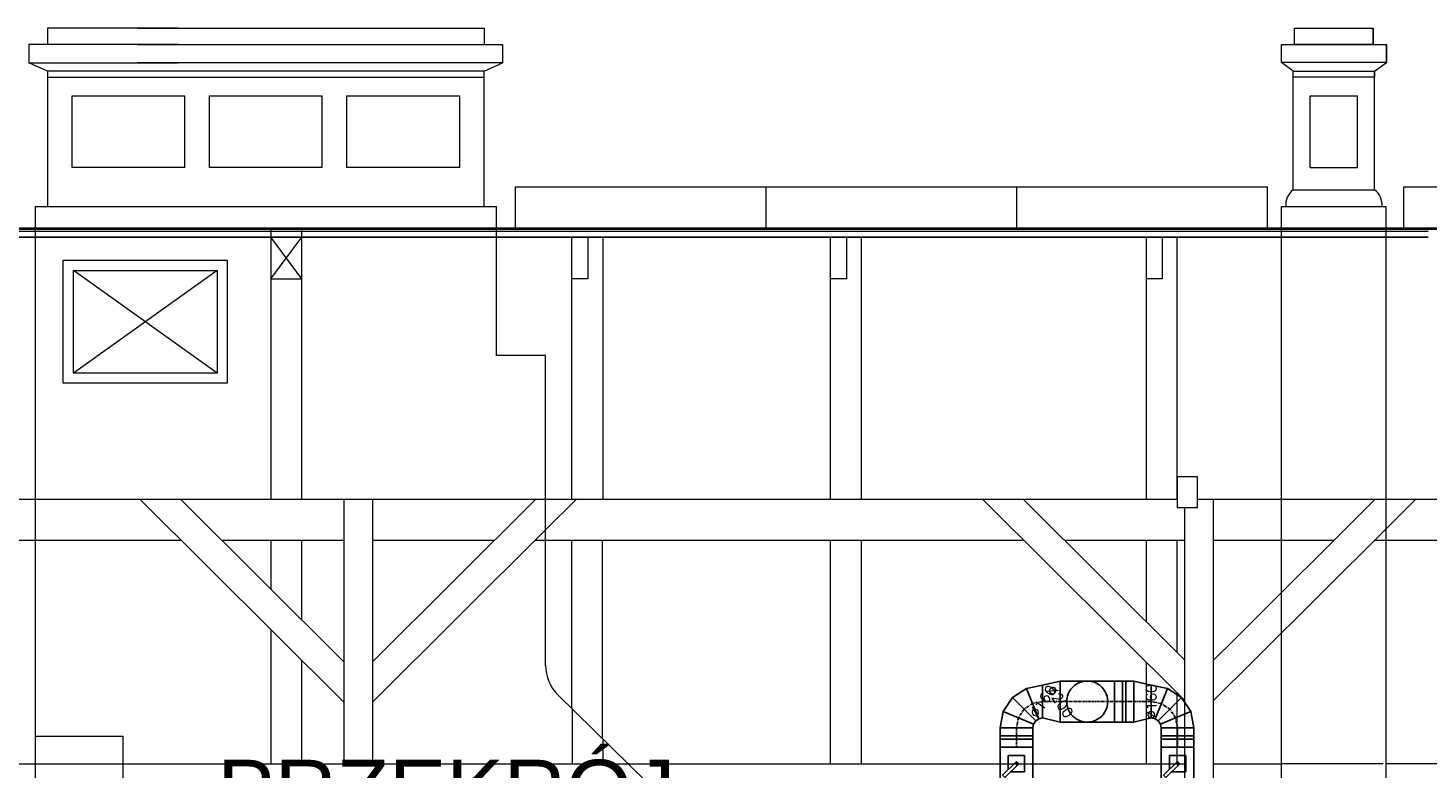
# Model space of a CAD drawing. Header units: millimetres. Extents: x -573548 to 674770, y -246895 to -89040.
# Tile 65 of 199: x 95490 to 102320, y -233243 to -229629. Entities that reach past the tile are written whole.
import ezdxf

# ---------------------------------------------------------------- set-up
doc = ezdxf.new("R2010")
doc.units = ezdxf.units.MM
doc.linetypes.add('Oś', pattern=[22.225, 12.7, -3.175, 3.175, -3.175])
for name, color, linetype, lineweight in [('A_izolacje_Nr_pióra__1', 8, 'Continuous', 9), ('A_izolacje_Nr_pióra__6', 8, 'Continuous', 9), ('A_komin_Nr_pióra__6', 8, 'Continuous', 9), ('A_słupy wysokie_Nr_pióra__1', 8, 'Continuous', 9), ('A_więźba_Nr_pióra__2', 8, 'Continuous', 9), ('A_więźba_Nr_pióra__41', 8, 'Continuous', 9), ('instalacje odgromowe_Nr_pióra__1', 8, 'Continuous', 9), ('krokwie_Nr_pióra__1', 8, 'Continuous', 9), ('słupki niskie_Nr_pióra__2', 8, 'Continuous', 9), ('wiezba_Nr_pióra__8', 8, 'Continuous', 9)]:
    doc.layers.add(name, color=color, linetype=linetype, lineweight=lineweight)
for name, color, linetype in [('FLUID-W2', 7, 'Continuous'), ('FLUID-W2-50-DIM', 7, 'Continuous'), ('FLUID-W2-SYM', 7, 'Continuous')]:
    doc.layers.add(name, color=color, linetype=linetype)
doc.styles.add('FDBES', font='simplex.shx')
doc.styles.get("Standard").update_dxf_attribs({"font": 'arial.ttf'})

# ---------------------------------------------------------------- blocks, each defined once
blk = doc.blocks.new('A$C685D2BB2')
at = {"layer": 'A_izolacje_Nr_pióra__1'}
for p, q in [((15759.9, 16290.6), (17364.3, 16290.6)), ((17364.3, 16290.6), (30257.5, 16290.6))]:
    blk.add_line(p, q, dxfattribs=at)
at = {"layer": 'A_izolacje_Nr_pióra__6'}
for points in [[(17364.3, 16283.1), (15762.4, 16283.1)], [(23314.9, 16283.1), (17364.3, 16283.1)], [(30252.5, 16283.1), (23314.9, 16283.1)]]:
    blk.add_lwpolyline(points, dxfattribs=at)
at = {"layer": 'A_komin_Nr_pióra__6'}
for p, q in [((23508.6, 17186), (23508.6, 17265.7)), ((23891.3, 17186), (23891.3, 17265.7)), ((23956, 17096.7), (23956, 17186)), ((17424.4, 17055.7), (17424.4, 16395.7)), ((19554.4, 17055.7), (17424.4, 17055.7)), ((17424.4, 17025.7), (19554.4, 17025.7)), ((19554.4, 16395.7), (19554.4, 17055.7)), ((23501.1, 16475.7), (23501.1, 17055.7)), ((23898.8, 16475.7), (23898.8, 17055.7)), ((17544.4, 16585.7), (17544.4, 16935.7)), ((17544.4, 16935.7), (18094.4, 16935.7)), ((18094.4, 16585.7), (18094.4, 16935.7)), ((18214.4, 16935.7), (18765.3, 16935.7)), ((18214.4, 16585.7), (18214.4, 16935.7)), ((18765.3, 16585.7), (18765.3, 16935.7)), ((18885.3, 16935.7), (19434.4, 16935.7)), ((18885.3, 16585.7), (18885.3, 16935.7)), ((19434.4, 16935.7), (19434.4, 16585.7)), ((23584.9, 16585.7), (23584.9, 16935.7)), ((23584.9, 16935.7), (23815, 16935.7)), ((23815, 16585.7), (23815, 16935.7)), ((18094.4, 16585.7), (17544.4, 16585.7)), ((18765.3, 16585.7), (18214.4, 16585.7)), ((19434.4, 16585.7), (18885.3, 16585.7)), ((23584.9, 16585.7), (23815, 16585.7)), ((23501.1, 16475.7), (23898.8, 16475.7)), ((17364.4, 16395.7), (17364.4, 11257.4)), ((17364.4, 16395.7), (19614.4, 16395.7)), ((19614.4, 15667.7), (19614.4, 16395.7)), ((23445, 16395.7), (23955, 16395.7)), ((23445, 12015.8), (23445, 16395.7)), ((23445, 16395.7), (23955, 16395.7)), ((23955, 12015.8), (23955, 16395.7)), ((19854.4, 15667.7), (19614.4, 15667.7)), ((19854.4, 14156.7), (19854.4, 15667.7)), ((22384.4, 11594.1), (19914.4, 14013.9)), ((17364.4, 13812.3), (17794.4, 13812.3)), ((17794.4, 11256.4), (17794.4, 13812.3))]:
    blk.add_line(p, q, dxfattribs=at)
for points in [[(18062.5, 17265.7), (17424.4, 17265.7), (17424.4, 17185.7)], [(17864.4, 17265.7), (19554.4, 17265.7), (19554.4, 17185.7)], [(18062.5, 17185.7), (17334.4, 17185.7), (17334.4, 17095.7), (18062.5, 17095.7)], [(17864.4, 17185.7), (19644.4, 17185.7), (19644.4, 17095.7), (17864.4, 17095.7)], [(17424.4, 17055.7), (17334.4, 17095.7)], [(19554.4, 17055.7), (19644.4, 17095.7)], [(23501.1, 17055.7), (23444, 17096.7)], [(23898.9, 17055.7), (23956, 17096.7)]]:
    blk.add_lwpolyline(points, dxfattribs=at)
for points in [[(23508.6, 17265.7), (23891.3, 17265.7), (23891.3, 17186), (23508.6, 17186)], [(23443.9, 17186), (23956, 17186), (23956, 17096.7), (23443.9, 17096.7)], [(23898.8, 17025.7), (23501.1, 17025.7), (23501.1, 17055.7), (23898.8, 17055.7)]]:
    blk.add_lwpolyline(points, close=True, dxfattribs=at)
for centre, radius, start, end in [((23554.4, 16403.9), 89.5, 126.60357, 185.24816), ((23845.5, 16403.9), 89.5, 354.75184, 53.39643), ((20054.4, 14156.7), 200, 180, 225.58802)]:
    blk.add_arc(centre, radius, start, end, dxfattribs=at)
at = {"layer": 'A_słupy wysokie_Nr_pióra__1'}
for p, q in [((16014.9, 14967.3), (17364.4, 14967.3)), ((17364.4, 14967.3), (19854.4, 14967.3)), ((18869.9, 13977.3), (17875.1, 14967.3)), ((18869.9, 14174.8), (18073.5, 14967.3)), ((18869.9, 14967.3), (18869.9, 13832.8)), ((19009.9, 14967.3), (19009.9, 13832.8)), ((19009.9, 14174.8), (19806.3, 14967.3)), ((19854.4, 14967.3), (22935.3, 14967.3)), ((19854.4, 14817.7), (20005.8, 14967.3)), ((22972.8, 13985), (21985.7, 14967.3)), ((22972.8, 14182.5), (22184.1, 14967.3)), ((23035.3, 14967.3), (23314.9, 14967.3)), ((23112.8, 11379.6), (23112.8, 14967.3)), ((23216.2, 14285.4), (23901.5, 14967.3)), ((23955, 14967.3), (25494.9, 14967.3)), ((23955, 14823), (24099.9, 14967.3)), ((22972.8, 11379.9), (22972.8, 14927.1)), ((23314.9, 14186.1), (23955, 14823)), ((15722.8, 14767.3), (17364.4, 14767.3)), ((17364.4, 14767.3), (18076.1, 14767.3)), ((18274.5, 14767.3), (18869.9, 14767.3)), ((19009.9, 13977.3), (19854.4, 14817.7)), ((19009.9, 14767.3), (19605.3, 14767.3)), ((19803.8, 14767.3), (19854.4, 14767.3)), ((19854.4, 14767.3), (22186.7, 14767.3)), ((22385.1, 14767.3), (22972.8, 14767.3)), ((23112.8, 14767.3), (23314.9, 14767.3)), ((23955, 14767.3), (26343.5, 14767.3)), ((23112.8, 14182.5), (23216.2, 14285.4)), ((23112.8, 13985), (23314.9, 14186.1)), ((18869.9, 13832.8), (18869.9, 13673.1)), ((19009.9, 13832.8), (19009.9, 13673.1)), ((17364.4, 13677.3), (17364.4, 13677.3)), ((17364.4, 13676.9), (20258.4, 13676.9)), ((20262.3, 13677.3), (20258, 13677.3))]:
    blk.add_line(p, q, dxfattribs=at)
at = {"layer": 'A_więźba_Nr_pióra__2'}
for p, q in [((15765, 16275.6), (17364.3, 16275.6)), ((17364.3, 16275.6), (24159.2, 16275.6)), ((17364.3, 16275.6), (24159.2, 16275.6)), ((17364.3, 16245.6), (15767.9, 16245.6)), ((15767.9, 16245.6), (17364.3, 16245.6)), ((24159.2, 16245.6), (17364.3, 16245.6)), ((17364.3, 16245.6), (24159.2, 16245.6))]:
    blk.add_line(p, q, dxfattribs=at)
at = {"layer": 'A_więźba_Nr_pióra__41'}
for points in [[(19982.9, 16245.6), (20060, 16245.6), (20060, 16042.3), (19982.9, 16042.3)], [(21245, 16245.6), (21322.2, 16245.6), (21322.2, 16042.3), (21245, 16042.3)], [(22785.3, 16245.6), (22862.4, 16245.6), (22862.4, 16042.3), (22785.3, 16042.3)], [(22935.3, 14927.1), (23035.3, 14927.1), (23035.3, 15077), (22935.3, 15077)]]:
    blk.add_lwpolyline(points, close=True, dxfattribs=at)
at = {"layer": 'instalacje odgromowe_Nr_pióra__1'}
for p, q in [((19708.2, 16490.6), (23376, 16490.6)), ((19708.2, 16290.6), (19708.2, 16490.6)), ((20930.8, 16290.6), (20930.8, 16490.6)), ((22153.4, 16290.6), (22153.4, 16490.6)), ((23376, 16290.6), (23376, 16490.6)), ((24041.2, 16490.6), (30147, 16490.6)), ((24041.2, 16290.6), (24041.2, 16490.6))]:
    blk.add_line(p, q, dxfattribs=at)
at = {"layer": 'krokwie_Nr_pióra__1'}
for p, q in [((18515, 14967.3), (18515, 16279)), ((18665, 14967.3), (18665, 16278.7)), ((18514.9, 16042.3), (18664.9, 16245.6)), ((18664.9, 16042.3), (18514.9, 16245.6)), ((19982.9, 14967.3), (19982.9, 16245.6)), ((20135, 14967.3), (20135, 16245.6)), ((21395, 14967.3), (21395, 16245.6)), ((22935.3, 14967.3), (22935.3, 16245.6)), ((18514.9, 16042.3), (18664.9, 16042.3)), ((21245, 14967.3), (21245, 16042.3)), ((22785.3, 14967.3), (22785.3, 16042.3)), ((23314.9, 14967.3), (23955, 14967.3)), ((18515, 14528), (18515, 14767.3)), ((18665, 14378.8), (18665, 14767.3)), ((19982.9, 13946.8), (19982.9, 14767.3)), ((20132.9, 13799.9), (20132.9, 14767.3)), ((21245, 13673.1), (21245, 14767.3)), ((21395, 13673.1), (21395, 14767.3)), ((22785.3, 14369.1), (22785.3, 14767.3)), ((22935.3, 14219.8), (22935.3, 14767.3)), ((23314.9, 14767.3), (23700.5, 14767.3)), ((23898.9, 14767.3), (23955, 14767.3)), ((18515, 13673.5), (18515, 14330.5)), ((18665, 13673.5), (18665, 14181.3)), ((22785.3, 13673.1), (22785.3, 14171.6)), ((22935.3, 13673.1), (22935.3, 14022.3)), ((19985, 13676.9), (19985, 13944.8)), ((20135, 13676.9), (20135, 13797.8)), ((23940.9, 13677.3), (23445, 13677.3))]:
    blk.add_line(p, q, dxfattribs=at)
at = {"layer": 'słupki niskie_Nr_pióra__2'}
for p, q in [((14908.7, 13677.3), (17364.4, 13677.3)), ((20258, 13677.3), (22972.8, 13677.3)), ((23112.8, 13677.3), (23445, 13677.3)), ((27139.9, 13677.3), (23955, 13677.3))]:
    blk.add_line(p, q, dxfattribs=at)
at = {"layer": 'wiezba_Nr_pióra__8'}
for p, q in [((18251.8, 16083.3), (17551.8, 15582.9)), ((18251.8, 15582.9), (17551.8, 16083.3))]:
    blk.add_line(p, q, dxfattribs=at)
for points in [[(17501.8, 16133.3), (18301.8, 16133.3), (18301.8, 15532.9), (17501.8, 15532.9)], [(17551.8, 16083.3), (18251.8, 16083.3), (18251.8, 15582.9), (17551.8, 15582.9)]]:
    blk.add_lwpolyline(points, close=True, dxfattribs=at)
blk = doc.blocks.new('*U60735')
at = {"color": 6, "linetype": 'Continuous', "lineweight": -2}
for p, q in [((-47.5, 80), (-47.5, 0)), ((47.5, 0), (47.5, 80)), ((-47.5, 0), (-47.5, -80)), ((47.5, -80), (47.5, 0))]:
    blk.add_line(p, q, dxfattribs=at)
at = {"color": 0, "linetype": 'ByBlock', "lineweight": -2}
for p, q in [((47.5, 80), (-47.5, 80)), ((-47.5, -80), (47.5, -80))]:
    blk.add_line(p, q, dxfattribs=at)
at = {"color": 6, "linetype": 'Continuous', "lineweight": -3}
for p, q in [((-7.5, -80), (-7.5, 80)), ((7.5, -80), (7.5, 80))]:
    blk.add_line(p, q, dxfattribs=at)
at = {"layer": 'FLUID-W2-SYM', "color": 7, "linetype": 'Oś', "lineweight": -3}
blk.add_line((-47.5, 0), (47.5, 0), dxfattribs=at)
blk = doc.blocks.new('*U60738')
at = {"color": 6, "linetype": 'Continuous', "lineweight": -2}
for p, q in [((-80, 80), (-80, 0)), ((80, 0), (80, 80)), ((-80, 0), (-80, -80)), ((80, -80), (80, 0))]:
    blk.add_line(p, q, dxfattribs=at)
at = {"color": 0, "linetype": 'ByBlock', "lineweight": -2}
for p, q in [((80, 80), (-80, 80)), ((40, 40), (-40, 40)), ((-40, 40), (-40, -40)), ((-11.3, 0), (0, 11.3)), ((56.6, -67.9), (-11.3, 0)), ((0, 11.3), (67.9, -56.6)), ((40, -28.7), (40, 40)), ((-40, -40), (28.7, -40)), ((67.9, -56.6), (56.6, -67.9)), ((-80, -80), (80, -80))]:
    blk.add_line(p, q, dxfattribs=at)
for major_axis in [(4, 0), (4, 0), (-4, 0), (-4, 0)]:
    blk.add_ellipse((0, 0), major_axis=major_axis, ratio=1, start_param=0, end_param=3.141593, dxfattribs=at)
blk = doc.blocks.new('*U60772')
at = {"color": 0, "linetype": 'ByBlock', "lineweight": -2}
for p, q in [((-43.1, 43.1), (24.4, 88.2)), ((24.4, 88.2), (104, 104)), ((-88.2, -24.4), (-43.1, 43.1)), ((-104, -104), (-88.2, -24.4)), ((85.6, -59.7), (70.1, -70.1)), ((104, -56), (85.6, -59.7)), ((59.7, -85.6), (56, -104)), ((70.1, -70.1), (59.7, -85.6))]:
    blk.add_line(p, q, dxfattribs=at)
at = {"color": 6, "linetype": 'Continuous', "lineweight": -3}
for p, q in [((55, 14.3), (24.4, 88.2)), ((13.5, -13.5), (-43.1, 43.1)), ((85.6, -59.7), (55, 14.3)), ((-14.3, -55), (-88.2, -24.4)), ((59.7, -85.6), (-14.3, -55)), ((70.1, -70.1), (13.5, -13.5))]:
    blk.add_line(p, q, dxfattribs=at)
at = {"color": 6, "linetype": 'Continuous', "lineweight": -2}
for p, q in [((104, 24), (104, 104)), ((104, -56), (104, 24)), ((-104, -104), (-24, -104)), ((-24, -104), (56, -104))]:
    blk.add_line(p, q, dxfattribs=at)
at = {"layer": 'FLUID-W2-SYM', "color": 7, "linetype": 'Oś', "lineweight": -3}
for p, q in [((13.5, -13.5), (55, 14.3)), ((55, 14.3), (104, 24)), ((-24, -104), (-14.3, -55)), ((-14.3, -55), (13.5, -13.5))]:
    blk.add_line(p, q, dxfattribs=at)
blk = doc.blocks.new('*U60777')
at = {"color": 6, "linetype": 'Continuous', "lineweight": -2}
for p, q in [((-47.5, 80), (-47.5, 0)), ((47.5, 0), (47.5, 80)), ((-47.5, 0), (-47.5, -80)), ((47.5, -80), (47.5, 0))]:
    blk.add_line(p, q, dxfattribs=at)
at = {"color": 0, "linetype": 'ByBlock', "lineweight": -2}
for p, q in [((47.5, 80), (-47.5, 80)), ((-47.5, -80), (47.5, -80))]:
    blk.add_line(p, q, dxfattribs=at)
at = {"color": 6, "linetype": 'Continuous', "lineweight": -3}
for p, q in [((-7.5, -80), (-7.5, 80)), ((7.5, -80), (7.5, 80))]:
    blk.add_line(p, q, dxfattribs=at)
at = {"layer": 'FLUID-W2-SYM', "color": 7, "linetype": 'Oś', "lineweight": -3}
blk.add_line((-47.5, 0), (47.5, 0), dxfattribs=at)
blk = doc.blocks.new('*U60778')
at = {"color": 6, "linetype": 'Continuous', "lineweight": -2}
for p, q in [((-80, 80), (-80, 0)), ((80, 0), (80, 80)), ((-80, 0), (-80, -80)), ((80, -80), (80, 0))]:
    blk.add_line(p, q, dxfattribs=at)
at = {"color": 0, "linetype": 'ByBlock', "lineweight": -2}
for p, q in [((80, 80), (-80, 80)), ((40, 40), (-40, 40)), ((-40, 40), (-40, -40)), ((-11.3, 0), (0, 11.3)), ((56.6, -67.9), (-11.3, 0)), ((0, 11.3), (67.9, -56.6)), ((40, -28.7), (40, 40)), ((-40, -40), (28.7, -40)), ((67.9, -56.6), (56.6, -67.9)), ((-80, -80), (80, -80))]:
    blk.add_line(p, q, dxfattribs=at)
for major_axis in [(4, 0), (4, 0), (-4, 0), (-4, 0)]:
    blk.add_ellipse((0, 0), major_axis=major_axis, ratio=1, start_param=0, end_param=3.141593, dxfattribs=at)
blk = doc.blocks.new('*U60779')
at = {"color": 0, "linetype": 'ByBlock', "lineweight": -2}
for p, q in [((-43.1, 43.1), (24.4, 88.2)), ((24.4, 88.2), (104, 104)), ((-88.2, -24.4), (-43.1, 43.1)), ((-104, -104), (-88.2, -24.4)), ((85.6, -59.7), (70.1, -70.1)), ((104, -56), (85.6, -59.7)), ((59.7, -85.6), (56, -104)), ((70.1, -70.1), (59.7, -85.6))]:
    blk.add_line(p, q, dxfattribs=at)
at = {"color": 6, "linetype": 'Continuous', "lineweight": -3}
for p, q in [((55, 14.3), (24.4, 88.2)), ((13.5, -13.5), (-43.1, 43.1)), ((85.6, -59.7), (55, 14.3)), ((-14.3, -55), (-88.2, -24.4)), ((59.7, -85.6), (-14.3, -55)), ((70.1, -70.1), (13.5, -13.5))]:
    blk.add_line(p, q, dxfattribs=at)
at = {"color": 6, "linetype": 'Continuous', "lineweight": -2}
for p, q in [((104, 24), (104, 104)), ((104, -56), (104, 24)), ((-104, -104), (-24, -104)), ((-24, -104), (56, -104))]:
    blk.add_line(p, q, dxfattribs=at)
at = {"layer": 'FLUID-W2-SYM', "color": 7, "linetype": 'Oś', "lineweight": -3}
for p, q in [((13.5, -13.5), (55, 14.3)), ((55, 14.3), (104, 24)), ((-24, -104), (-14.3, -55)), ((-14.3, -55), (13.5, -13.5))]:
    blk.add_line(p, q, dxfattribs=at)
blk = doc.blocks.new('*U60781')
at = {"color": 6, "linetype": 'Continuous', "lineweight": -2}
for p, q in [((-47.5, 0, 100), (-47.5, 0, -100)), ((47.5, 0, -100), (47.5, 0, 100))]:
    blk.add_line(p, q, dxfattribs=at)
at = {"color": 0, "linetype": 'ByBlock', "lineweight": -2}
for p, q in [((47.5, 0, -100), (-47.5, 0, -100)), ((-47.5, 0, 100), (47.5, 0, 100))]:
    blk.add_line(p, q, dxfattribs=at)
at = {"color": 6, "linetype": 'Continuous', "lineweight": -3}
for p, q in [((-7.5, 0, -100), (-7.5, 0, 100)), ((7.5, 0, -100), (7.5, 0, 100))]:
    blk.add_line(p, q, dxfattribs=at)
at = {"layer": 'FLUID-W2-SYM', "color": 7, "linetype": 'Oś', "lineweight": -3}
blk.add_line((-47.5, 0), (47.5, 0), dxfattribs=at)
blk = doc.blocks.new('*U60745')
at = {"color": 6, "linetype": 'Continuous', "lineweight": -2}
for p, q in [((-42.5, 0, 100), (-42.5, 0, -100)), ((42.5, 0, -80), (42.5, 0, 80))]:
    blk.add_line(p, q, dxfattribs=at)
at = {"color": 0, "linetype": 'ByBlock', "lineweight": -2}
for p, q in [((42.5, 0, -80), (-42.5, 0, -100)), ((-42.5, 0, 100), (42.5, 0, 80))]:
    blk.add_line(p, q, dxfattribs=at)
at = {"layer": 'FLUID-W2-SYM', "color": 7, "linetype": 'Oś', "lineweight": -3}
blk.add_line((-42.5, 0), (42.5, 0), dxfattribs=at)
blk = doc.blocks.new('*U60783')
at = {"color": 6, "linetype": 'Continuous', "lineweight": -2}
for p, q in [((-42.5, 0, 100), (-42.5, 0, -100)), ((42.5, 0, -80), (42.5, 0, 80))]:
    blk.add_line(p, q, dxfattribs=at)
at = {"color": 0, "linetype": 'ByBlock', "lineweight": -2}
for p, q in [((42.5, 0, -80), (-42.5, 0, -100)), ((-42.5, 0, 100), (42.5, 0, 80))]:
    blk.add_line(p, q, dxfattribs=at)
at = {"layer": 'FLUID-W2-SYM', "color": 7, "linetype": 'Oś', "lineweight": -3}
blk.add_line((-42.5, 0), (42.5, 0), dxfattribs=at)
blk = doc.blocks.new('*U60761')
at = {"color": 6, "linetype": 'Continuous', "lineweight": -2}
for p, q in [((-132.5, 0, 100), (-132.5, 0)), ((-132.5, 0), (-132.5, 0, -100)), ((132.5, 0), (132.5, 0, 100)), ((132.5, 0, -100), (132.5, 0))]:
    blk.add_line(p, q, dxfattribs=at)
at = {"color": 0, "linetype": 'ByBlock', "lineweight": -2}
for p, q in [((0, 0, 100), (-132.5, 0, 100)), ((-132.5, 0, -100), (0, 0, -100)), ((132.5, 0, 100), (0, 0, 100)), ((0, 0, -100), (132.5, 0, -100))]:
    blk.add_line(p, q, dxfattribs=at)
at = {"color": 6, "linetype": 'Continuous', "lineweight": -3, "extrusion": (-1.45642e-13, 1, -4.39809e-13)}
for major_axis in [(-100, 0), (100, 0)]:
    blk.add_ellipse((0, 0), major_axis=major_axis, ratio=1, start_param=0, end_param=3.141593, dxfattribs=at)
at = {"layer": 'FLUID-W2-SYM', "color": 7, "linetype": 'Oś', "lineweight": -3}
blk.add_line((-132.5, 0), (132.5, 0), dxfattribs=at)
blk = doc.blocks.new('*U60784')
at = {"color": 6, "linetype": 'Continuous', "lineweight": -3, "extrusion": (1, 5.47382e-48, 1.83697e-16)}
for major_axis in [(0, 0, -100), (0, 0, 100)]:
    blk.add_ellipse((0, 0), major_axis=major_axis, ratio=1, start_param=0, end_param=3.141593, dxfattribs=at)
at = {"color": 6, "linetype": 'Continuous', "lineweight": -3, "extrusion": (-1, -1.78331e-29, -1.83697e-16)}
blk.add_ellipse((0, 0), major_axis=(0, 0, 100), ratio=1, start_param=0, end_param=3.141593, dxfattribs=at)
at = {"color": 6, "linetype": 'Continuous', "lineweight": -3, "extrusion": (-1, 1.78331e-29, -1.83697e-16)}
blk.add_ellipse((0, 0), major_axis=(0, 0, -100), ratio=1, start_param=0, end_param=3.141593, dxfattribs=at)

msp = doc.modelspace()

# ---------------------------------------------------------------- block references
at = {"color": 150}
msp.add_blockref('A$C685D2BB2', (78160.5, -246894.6), dxfattribs=at)
at = {"layer": 'FLUID-W2', "color": 6, "linetype": 'Continuous', "extrusion": (-1.22465e-16, -1, 1.83697e-16), "rotation": 180}
msp.add_blockref('*U60783', (100482.3, -65252.6, 232914), dxfattribs=at)
at = {"layer": 'FLUID-W2', "color": 6, "linetype": 'Continuous', "extrusion": (0, 1, -1.83697e-16)}
for name, p, rotation in [('*U60761', (-100657.3, -65252.6, -232914), 180), ('*U60784', (-100657.3, -65862.6, -232914), 270), ('*U60781', (-100837.3, -65252.6, -232914), 180), ('*U60745', (-100927.3, -65252.6, -232914), 180)]:
    msp.add_blockref(name, p, dxfattribs=dict(at, rotation=rotation))
at = {"layer": 'FLUID-W2', "color": 6, "linetype": 'Continuous', "extrusion": (-1.22465e-16, 0, -1)}
for name, p, rotation in [('*U60772', (-100335.8, -232938, 65252.6), 270), ('*U60779', (-101073.8, -232938, 65252.6), 360)]:
    msp.add_blockref(name, p, dxfattribs=dict(at, rotation=rotation))
at = {"layer": 'FLUID-W2', "color": 6, "linetype": 'Continuous', "rotation": 270}
for name, p in [('*U60735', (100311.8, -233089.5, -65252.6)), ('*U60777', (101097.8, -233089.5, -65252.6)), ('*U60738', (100311.8, -233217, -65252.6)), ('*U60778', (101097.8, -233217, -65252.6))]:
    msp.add_blockref(name, p, dxfattribs=at)

# ---------------------------------------------------------------- texts
at = {"color": 150, "insert": (96413.1, -233198), "char_height": 300, "width": 210.046, "attachment_point": 1}
msp.add_mtext('PRZEKRÓJ C-C', dxfattribs=at)
at = {"layer": 'FLUID-W2-50-DIM', "char_height": 50, "attachment_point": 5, "style": 'FDBES'}
for s, insert, rotation in [('∅160\\P', (100439.8, -232914, -65252.6), 56.30993), ('∅200\\P', (100524.8, -232914, -65252.6), 303.69007), ('∅160\\P', (100969.8, -232914, -65252.6), 90)]:
    msp.add_mtext(s, dxfattribs=dict(at, insert=insert, rotation=rotation))

doc.saveas('drawing.dxf')
